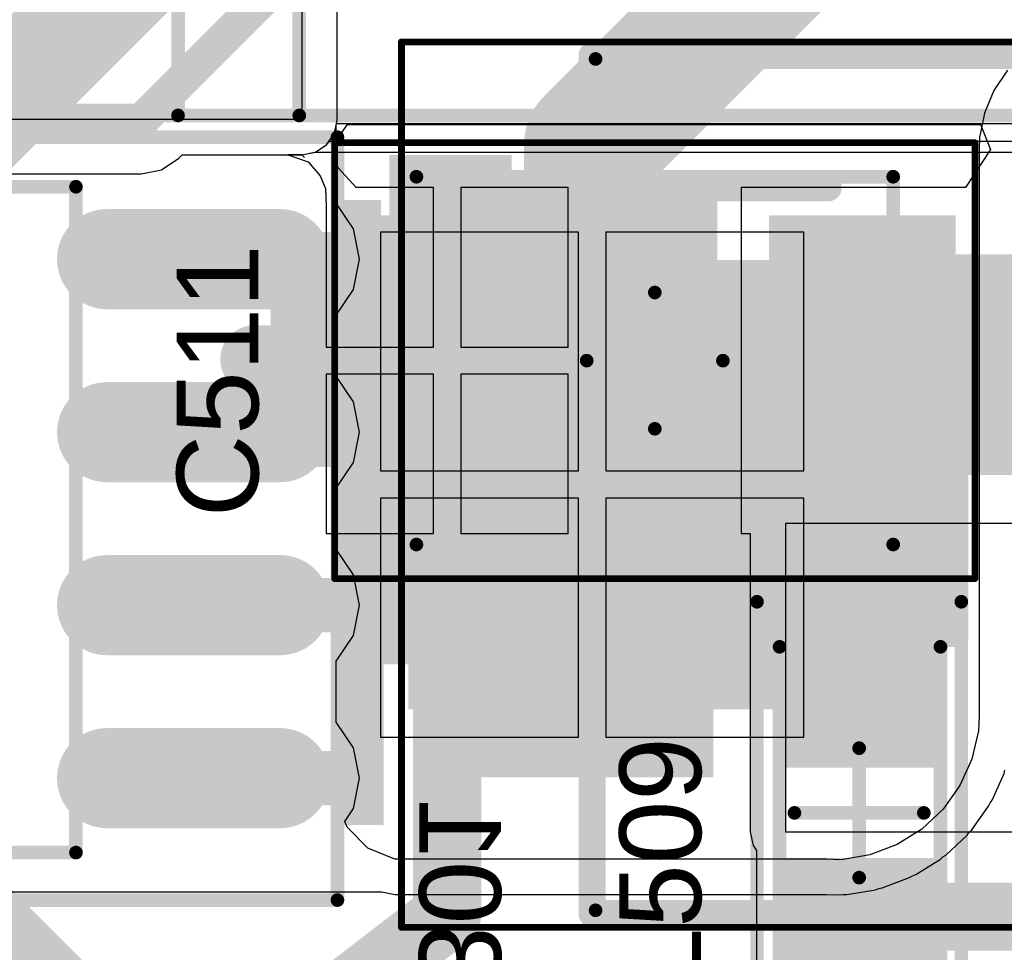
# Model space of a CAD drawing. Header units: inches. Extents: x -6 to 11.2, y -2.2 to 8.3.
# Tile 110 of 256: x 1.205 to 1.49, y 2.1 to 2.37. Entities that reach past the tile are written whole.
import ezdxf

# ---------------------------------------------------------------- set-up
doc = ezdxf.new("R2010")
doc.units = ezdxf.units.IN
doc.header["$MEASUREMENT"] = 0
for name, color, linetype in [('Board Layer Stack Bottom Overlay', 54, 'Continuous'), ('Board Layer Stack Bottom Solder', 6, 'Continuous'), ('Bottom Comp Body -Top13)-Comp Body -Bot14)', 56, 'Continuous'), ('Bottom Courtyard -Top15)-Courtyard -Bot16)', 56, 'Continuous'), ('Bottom Paste', 16, 'Continuous'), ('Dimension', 6, 'Continuous'), ('Keep-Out Layer', 6, 'Continuous'), ('Layer  6- Inner', 156, 'Continuous'), ('Layer 1- Top', 1, 'Continuous'), ('Layer 3- Inner', 16, 'Continuous'), ('Layer 4- Inner', 76, 'Continuous'), ('Layer 5- Inner', 90, 'Continuous'), ('Layer 8- Bottom', 5, 'Continuous'), ('Top Comp Body -Top13)-Comp Body -Bot14)', 56, 'Continuous'), ('Top Courtyard -Top15)-Courtyard -Bot16)', 56, 'Continuous'), ('Top Overlay', 2, 'Continuous'), ('Top Paste', 8, 'Continuous'), ('Top Solder', 216, 'Continuous')]:
    doc.layers.add(name, color=color, linetype=linetype)
doc.styles.add('Arial', font='txt', dxfattribs={"height": 0.2})

# ---------------------------------------------------------------- blocks, each defined once
blk = doc.blocks.new('1843622_B_44')
at = {"layer": 'Bottom Courtyard -Top15)-Courtyard -Bot16)'}
for points in [[(0.54921, 0.15748, 0.00394, 0.00394, 0), (-0.13583, 0.15748, 0.00394, 0.00394, 0)], [(0.54921, 0.15748, 0.00394, 0.00394, 0), (0.54921, -0.20669, 0.00394, 0.00394, 0)]]:
    blk.add_lwpolyline(points, format="xyseb", dxfattribs=at)
blk.add_lwpolyline([(0.54823, 0.15748, 0.00197, 0.00197, 1), (0.5502, 0.15748, 0.00197, 0.00197, 1)], format="xyseb", close=True, dxfattribs=at)
blk.add_lwpolyline([(0.54823, 0.15748, 0.00197, 0.00197, 1), (0.5502, 0.15748, 0.00197, 0.00197, 1)], format="xyseb", close=True, dxfattribs=at)
blk = doc.blocks.new('SOIC_8_B_85')
at = {"layer": 'Board Layer Stack Bottom Solder'}
h = blk.add_hatch(color=6, dxfattribs=at)
edge = h.paths.add_edge_path()
edge.add_arc((0.085, 0.075), 0.01447, 90, 270)
edge.add_line((0.085, 0.06053), (0.135, 0.06053))
edge.add_arc((0.135, 0.075), 0.01447, 270, 450)
edge.add_line((0.135, 0.08947), (0.085, 0.08947))
h = blk.add_hatch(color=6, dxfattribs=at)
edge = h.paths.add_edge_path()
edge.add_arc((0.085, 0.025), 0.01447, 90, 270)
edge.add_line((0.085, 0.01053), (0.135, 0.01053))
edge.add_arc((0.135, 0.025), 0.01447, 270, 450)
edge.add_line((0.135, 0.03947), (0.085, 0.03947))
h = blk.add_hatch(color=6, dxfattribs=at)
edge = h.paths.add_edge_path()
edge.add_arc((0.085, -0.025), 0.01447, 90, 270)
edge.add_line((0.085, -0.03947), (0.135, -0.03947))
edge.add_arc((0.135, -0.025), 0.01447, 270, 450)
edge.add_line((0.135, -0.01053), (0.085, -0.01053))
h = blk.add_hatch(color=6, dxfattribs=at)
edge = h.paths.add_edge_path()
edge.add_arc((0.085, -0.075), 0.01447, 90, 270)
edge.add_line((0.085, -0.08947), (0.135, -0.08947))
edge.add_arc((0.135, -0.075), 0.01447, 270, 450)
edge.add_line((0.135, -0.06053), (0.085, -0.06053))
at = {"layer": 'Bottom Paste'}
h = blk.add_hatch(color=16, dxfattribs=at)
edge = h.paths.add_edge_path()
edge.add_arc((0.085, 0.075), 0.0125, 90, 270)
edge.add_line((0.085, 0.0625), (0.135, 0.0625))
edge.add_arc((0.135, 0.075), 0.0125, 270, 450)
edge.add_line((0.135, 0.0875), (0.085, 0.0875))
h = blk.add_hatch(color=16, dxfattribs=at)
edge = h.paths.add_edge_path()
edge.add_arc((0.085, 0.025), 0.0125, 90, 270)
edge.add_line((0.085, 0.0125), (0.135, 0.0125))
edge.add_arc((0.135, 0.025), 0.0125, 270, 450)
edge.add_line((0.135, 0.0375), (0.085, 0.0375))
h = blk.add_hatch(color=16, dxfattribs=at)
edge = h.paths.add_edge_path()
edge.add_arc((0.085, -0.025), 0.0125, 90, 270)
edge.add_line((0.085, -0.0375), (0.135, -0.0375))
edge.add_arc((0.135, -0.025), 0.0125, 270, 450)
edge.add_line((0.135, -0.0125), (0.085, -0.0125))
h = blk.add_hatch(color=16, dxfattribs=at)
edge = h.paths.add_edge_path()
edge.add_arc((0.085, -0.075), 0.0125, 90, 270)
edge.add_line((0.085, -0.0875), (0.135, -0.0875))
edge.add_arc((0.135, -0.075), 0.0125, 270, 450)
edge.add_line((0.135, -0.0625), (0.085, -0.0625))
at = {"layer": 'Layer 8- Bottom'}
h = blk.add_hatch(color=7, dxfattribs=at)
edge = h.paths.add_edge_path()
edge.add_arc((0.085, 0.075), 0.0125, 90, 270)
edge.add_line((0.085, 0.0625), (0.135, 0.0625))
edge.add_arc((0.135, 0.075), 0.0125, 270, 450)
edge.add_line((0.135, 0.0875), (0.085, 0.0875))
h = blk.add_hatch(color=7, dxfattribs=at)
edge = h.paths.add_edge_path()
edge.add_arc((0.085, 0.025), 0.0125, 90, 270)
edge.add_line((0.085, 0.0125), (0.135, 0.0125))
edge.add_arc((0.135, 0.025), 0.0125, 270, 450)
edge.add_line((0.135, 0.0375), (0.085, 0.0375))
h = blk.add_hatch(color=7, dxfattribs=at)
edge = h.paths.add_edge_path()
edge.add_arc((0.085, -0.025), 0.0125, 90, 270)
edge.add_line((0.085, -0.0375), (0.135, -0.0375))
edge.add_arc((0.135, -0.025), 0.0125, 270, 450)
edge.add_line((0.135, -0.0125), (0.085, -0.0125))
h = blk.add_hatch(color=7, dxfattribs=at)
edge = h.paths.add_edge_path()
edge.add_arc((0.085, -0.075), 0.0125, 90, 270)
edge.add_line((0.085, -0.0875), (0.135, -0.0875))
edge.add_arc((0.135, -0.075), 0.0125, 270, 450)
edge.add_line((0.135, -0.0625), (0.085, -0.0625))
at = {"layer": 'Bottom Courtyard -Top15)-Courtyard -Bot16)'}
for points in [[(-0.15157, 0.11024, 0.00394, 0.00394, 0), (0.15157, 0.11024, 0.00394, 0.00394, 0)], [(0.15157, -0.11024, 0.00394, 0.00394, 0), (0.15157, 0.11024, 0.00394, 0.00394, 0)], [(-0.15157, -0.11024, 0.00394, 0.00394, 0), (0.15157, -0.11024, 0.00394, 0.00394, 0)]]:
    blk.add_lwpolyline(points, format="xyseb", dxfattribs=at)
for points in [[(0.15059, 0.11024, 0.00197, 0.00197, 1), (0.15256, 0.11024, 0.00197, 0.00197, 1)], [(0.15059, 0.11024, 0.00197, 0.00197, 1), (0.15256, 0.11024, 0.00197, 0.00197, 1)], [(0.15059, -0.11024, 0.00197, 0.00197, 1), (0.15256, -0.11024, 0.00197, 0.00197, 1)], [(0.15059, -0.11024, 0.00197, 0.00197, 1), (0.15256, -0.11024, 0.00197, 0.00197, 1)]]:
    blk.add_lwpolyline(points, format="xyseb", close=True, dxfattribs=at)
at = {"layer": 'Dimension'}
for points in [[(-0.077, 0.09593, 0.00394, 0.00394, 0), (0.076, 0.09593, 0.00394, 0.00394, 0)], [(0.076, -0.0965, 0.00394, 0.00394, 0), (0.076, 0.09593, 0.00394, 0.00394, 0)], [(-0.077, -0.0965, 0.00394, 0.00394, 0), (0.076, -0.0965, 0.00394, 0.00394, 0)]]:
    blk.add_lwpolyline(points, format="xyseb", dxfattribs=at)
for points in [[(0.07502, 0.09593, 0.00197, 0.00197, 1), (0.07698, 0.09593, 0.00197, 0.00197, 1)], [(0.07502, 0.09593, 0.00197, 0.00197, 1), (0.07698, 0.09593, 0.00197, 0.00197, 1)], [(0.07502, -0.0965, 0.00197, 0.00197, 1), (0.07698, -0.0965, 0.00197, 0.00197, 1)], [(0.07502, -0.0965, 0.00197, 0.00197, 1), (0.07698, -0.0965, 0.00197, 0.00197, 1)]]:
    blk.add_lwpolyline(points, format="xyseb", close=True, dxfattribs=at)
blk = doc.blocks.new('SMB_SMC_COMBO_B_112')
at = {"layer": 'Board Layer Stack Bottom Solder'}
blk.add_hatch(color=6, dxfattribs=at).paths.add_polyline_path([(0.19488, 0.06496), (0.19488, -0.06496), (0.08858, -0.06496), (0.08858, 0.06496)])
h = blk.add_hatch(color=6, dxfattribs=at)
edge = h.paths.add_edge_path()
edge.add_arc((0.035, 0.045), 0.00197, 90, 180)
edge.add_line((0.03303, 0.045), (0.03303, -0.045))
edge.add_arc((0.035, -0.045), 0.00197, 180, 270)
edge.add_line((0.035, -0.04697), (0.095, -0.04697))
edge.add_arc((0.095, -0.045), 0.00197, 270, 360)
edge.add_line((0.09697, -0.045), (0.09697, 0.045))
edge.add_arc((0.095, 0.045), 0.00197, 0, 90)
edge.add_line((0.095, 0.04697), (0.035, 0.04697))
at = {"layer": 'Bottom Paste'}
blk.add_hatch(color=16, dxfattribs=at).paths.add_polyline_path([(0.19291, 0.06299), (0.19291, -0.06299), (0.09055, -0.06299), (0.09055, 0.06299)])
at = {"layer": 'Layer 8- Bottom'}
for points in [[(0.19291, 0.06299), (0.19291, -0.06299), (0.09055, -0.06299), (0.09055, 0.06299)], [(0.035, -0.045), (0.095, -0.045), (0.095, 0.045), (0.035, 0.045)]]:
    blk.add_hatch(color=7, dxfattribs=at).paths.add_polyline_path(points)
at = {"layer": 'Board Layer Stack Bottom Overlay'}
for points in [[(0.14173, 0.12402, 0.00787, 0.00787, 0), (-0.14173, 0.12402, 0.00787, 0.00787, 0)], [(0.14173, 0.12402, 0.00787, 0.00787, 0), (0.14173, 0.07874, 0.00787, 0.00787, 0)], [(0.14173, -0.07874, 0.00787, 0.00787, 0), (0.14173, -0.12402, 0.00787, 0.00787, 0)], [(0.14173, -0.12402, 0.00787, 0.00787, 0), (-0.14173, -0.12402, 0.00787, 0.00787, 0)]]:
    blk.add_lwpolyline(points, format="xyseb", dxfattribs=at)
for points in [[(0.13976, 0.12402, 0.00394, 0.00394, 1), (0.1437, 0.12402, 0.00394, 0.00394, 1)], [(0.13976, 0.12402, 0.00394, 0.00394, 1), (0.1437, 0.12402, 0.00394, 0.00394, 1)], [(0.13976, 0.07874, 0.00394, 0.00394, 1), (0.1437, 0.07874, 0.00394, 0.00394, 1)], [(0.13976, -0.07874, 0.00394, 0.00394, 1), (0.1437, -0.07874, 0.00394, 0.00394, 1)], [(0.13976, -0.12402, 0.00394, 0.00394, 1), (0.1437, -0.12402, 0.00394, 0.00394, 1)], [(0.13976, -0.12402, 0.00394, 0.00394, 1), (0.1437, -0.12402, 0.00394, 0.00394, 1)]]:
    blk.add_lwpolyline(points, format="xyseb", close=True, dxfattribs=at)
at = {"layer": 'Bottom Comp Body -Top13)-Comp Body -Bot14)'}
for points in [[(0.14075, 0.12303, 0.00394, 0.00394, 0), (-0.14075, 0.12303, 0.00394, 0.00394, 0)], [(0.14075, 0.12303, 0.00394, 0.00394, 0), (0.14075, -0.12303, 0.00394, 0.00394, 0)], [(0.14075, -0.12303, 0.00394, 0.00394, 0), (-0.14075, -0.12303, 0.00394, 0.00394, 0)]]:
    blk.add_lwpolyline(points, format="xyseb", dxfattribs=at)
for points in [[(0.13976, 0.12303, 0.00197, 0.00197, 1), (0.14173, 0.12303, 0.00197, 0.00197, 1)], [(0.13976, 0.12303, 0.00197, 0.00197, 1), (0.14173, 0.12303, 0.00197, 0.00197, 1)], [(0.13976, -0.12303, 0.00197, 0.00197, 1), (0.14173, -0.12303, 0.00197, 0.00197, 1)], [(0.13976, -0.12303, 0.00197, 0.00197, 1), (0.14173, -0.12303, 0.00197, 0.00197, 1)]]:
    blk.add_lwpolyline(points, format="xyseb", close=True, dxfattribs=at)
at = {"layer": 'Bottom Courtyard -Top15)-Courtyard -Bot16)'}
for points in [[(0.19685, 0.12795, 0.00197, 0.00197, 0), (-0.19685, 0.12795, 0.00197, 0.00197, 0)], [(0.19685, 0.12795, 0.00197, 0.00197, 0), (0.19685, -0.12795, 0.00197, 0.00197, 0)], [(0.19685, -0.12795, 0.00197, 0.00197, 0), (-0.19685, -0.12795, 0.00197, 0.00197, 0)]]:
    blk.add_lwpolyline(points, format="xyseb", dxfattribs=at)
for points in [[(0.19636, 0.12795, 0.000984, 0.000984, 1), (0.19734, 0.12795, 0.000984, 0.000984, 1)], [(0.19636, 0.12795, 0.000984, 0.000984, 1), (0.19734, 0.12795, 0.000984, 0.000984, 1)], [(0.19636, -0.12795, 0.000984, 0.000984, 1), (0.19734, -0.12795, 0.000984, 0.000984, 1)], [(0.19636, -0.12795, 0.000984, 0.000984, 1), (0.19734, -0.12795, 0.000984, 0.000984, 1)]]:
    blk.add_lwpolyline(points, format="xyseb", close=True, dxfattribs=at)
blk = doc.blocks.new('L15006_M_____130')
at = {"layer": 'Layer 1- Top'}
for points in [[(-0.035, 0.04), (-0.035, -0.04), (-0.085, -0.04), (-0.085, 0.04)], [(0.085, 0.04), (0.085, -0.04), (0.035, -0.04), (0.035, 0.04)]]:
    blk.add_hatch(color=7, dxfattribs=at).paths.add_polyline_path(points)
at = {"layer": 'Top Paste'}
for points in [[(-0.035, 0.04), (-0.035, -0.04), (-0.085, -0.04), (-0.085, 0.04)], [(0.085, 0.04), (0.085, -0.04), (0.035, -0.04), (0.035, 0.04)]]:
    blk.add_hatch(color=8, dxfattribs=at).paths.add_polyline_path(points)
at = {"layer": 'Top Solder'}
for points in [[(-0.03303, 0.04197), (-0.03303, -0.04197), (-0.08697, -0.04197), (-0.08697, 0.04197)], [(0.08697, 0.04197), (0.08697, -0.04197), (0.03303, -0.04197), (0.03303, 0.04197)]]:
    blk.add_hatch(color=216, dxfattribs=at).paths.add_polyline_path(points)
at = {"layer": 'Top Comp Body -Top13)-Comp Body -Bot14)'}
for points in [[(-0.0689, 0.05315, 0.00394, 0.00394, 0), (0.0689, 0.05315, 0.00394, 0.00394, 0)], [(-0.0689, -0.05315, 0.00394, 0.00394, 0), (-0.0689, 0.05315, 0.00394, 0.00394, 0)], [(0.0689, -0.05315, 0.00394, 0.00394, 0), (0.0689, 0.05315, 0.00394, 0.00394, 0)], [(-0.0689, -0.05315, 0.00394, 0.00394, 0), (0.0689, -0.05315, 0.00394, 0.00394, 0)]]:
    blk.add_lwpolyline(points, format="xyseb", dxfattribs=at)
for points in [[(-0.06988, 0.05315, 0.00197, 0.00197, 1), (-0.06791, 0.05315, 0.00197, 0.00197, 1)], [(-0.06988, 0.05315, 0.00197, 0.00197, 1), (-0.06791, 0.05315, 0.00197, 0.00197, 1)], [(0.06791, 0.05315, 0.00197, 0.00197, 1), (0.06988, 0.05315, 0.00197, 0.00197, 1)], [(0.06791, 0.05315, 0.00197, 0.00197, 1), (0.06988, 0.05315, 0.00197, 0.00197, 1)], [(-0.06988, -0.05315, 0.00197, 0.00197, 1), (-0.06791, -0.05315, 0.00197, 0.00197, 1)], [(-0.06988, -0.05315, 0.00197, 0.00197, 1), (-0.06791, -0.05315, 0.00197, 0.00197, 1)], [(0.06791, -0.05315, 0.00197, 0.00197, 1), (0.06988, -0.05315, 0.00197, 0.00197, 1)], [(0.06791, -0.05315, 0.00197, 0.00197, 1), (0.06988, -0.05315, 0.00197, 0.00197, 1)]]:
    blk.add_lwpolyline(points, format="xyseb", close=True, dxfattribs=at)
at = {"layer": 'Top Courtyard -Top15)-Courtyard -Bot16)'}
for points in [[(-0.09252, 0.06299, 0.00197, 0.00197, 0), (0.09252, 0.06299, 0.00197, 0.00197, 0)], [(-0.09252, -0.06299, 0.00197, 0.00197, 0), (-0.09252, 0.06299, 0.00197, 0.00197, 0)], [(0.09252, -0.06299, 0.00197, 0.00197, 0), (0.09252, 0.06299, 0.00197, 0.00197, 0)], [(0, -0.01969, 0.00394, 0.00394, 0), (0, 0.01969, 0.00394, 0.00394, 0)], [(-0.01969, 0, 0.00394, 0.00394, 0), (0.01969, 0, 0.00394, 0.00394, 0)], [(-0.09252, -0.06299, 0.00197, 0.00197, 0), (0.09252, -0.06299, 0.00197, 0.00197, 0)]]:
    blk.add_lwpolyline(points, format="xyseb", dxfattribs=at)
for points in [[(-0.09301, 0.06299, 0.000984, 0.000984, 1), (-0.09203, 0.06299, 0.000984, 0.000984, 1)], [(-0.09301, 0.06299, 0.000984, 0.000984, 1), (-0.09203, 0.06299, 0.000984, 0.000984, 1)], [(0.09203, 0.06299, 0.000984, 0.000984, 1), (0.09301, 0.06299, 0.000984, 0.000984, 1)], [(0.09203, 0.06299, 0.000984, 0.000984, 1), (0.09301, 0.06299, 0.000984, 0.000984, 1)], [(-0.00098, 0.01969, 0.00197, 0.00197, 1), (0.00098, 0.01969, 0.00197, 0.00197, 1)], [(-0.02067, 0, 0.00197, 0.00197, 1), (-0.0187, 0, 0.00197, 0.00197, 1)], [(0.0187, 0, 0.00197, 0.00197, 1), (0.02067, 0, 0.00197, 0.00197, 1)], [(-0.00098, -0.01969, 0.00197, 0.00197, 1), (0.00098, -0.01969, 0.00197, 0.00197, 1)], [(-0.09301, -0.06299, 0.000984, 0.000984, 1), (-0.09203, -0.06299, 0.000984, 0.000984, 1)], [(-0.09301, -0.06299, 0.000984, 0.000984, 1), (-0.09203, -0.06299, 0.000984, 0.000984, 1)], [(0.09203, -0.06299, 0.000984, 0.000984, 1), (0.09301, -0.06299, 0.000984, 0.000984, 1)], [(0.09203, -0.06299, 0.000984, 0.000984, 1), (0.09301, -0.06299, 0.000984, 0.000984, 1)]]:
    blk.add_lwpolyline(points, format="xyseb", close=True, dxfattribs=at)
at = {"layer": 'Top Overlay'}
for points in [[(-0.05, 0.05, 0.008, 0.008, 0), (0.05, 0.05, 0.008, 0.008, 0)], [(-0.05, -0.05, 0.008, 0.008, 0), (0.05, -0.05, 0.008, 0.008, 0)]]:
    blk.add_lwpolyline(points, format="xyseb", dxfattribs=at)
for points in [[(-0.052, 0.05, 0.004, 0.004, 1), (-0.048, 0.05, 0.004, 0.004, 1)], [(0.048, 0.05, 0.004, 0.004, 1), (0.052, 0.05, 0.004, 0.004, 1)], [(-0.052, -0.05, 0.004, 0.004, 1), (-0.048, -0.05, 0.004, 0.004, 1)], [(0.048, -0.05, 0.004, 0.004, 1), (0.052, -0.05, 0.004, 0.004, 1)]]:
    blk.add_lwpolyline(points, format="xyseb", close=True, dxfattribs=at)
blk = doc.blocks.new('1843648_B_186')
at = {"layer": 'Bottom Courtyard -Top15)-Courtyard -Bot16)'}
for points in [[(-0.13583, 0.15748, 0.00394, 0.00394, 0), (-0.13583, -0.20669, 0.00394, 0.00394, 0)], [(0.8248, 0.15748, 0.00394, 0.00394, 0), (-0.13583, 0.15748, 0.00394, 0.00394, 0)]]:
    blk.add_lwpolyline(points, format="xyseb", dxfattribs=at)
blk.add_lwpolyline([(-0.13681, 0.15748, 0.00197, 0.00197, 1), (-0.13484, 0.15748, 0.00197, 0.00197, 1)], format="xyseb", close=True, dxfattribs=at)
blk.add_lwpolyline([(-0.13681, 0.15748, 0.00197, 0.00197, 1), (-0.13484, 0.15748, 0.00197, 0.00197, 1)], format="xyseb", close=True, dxfattribs=at)
blk = doc.blocks.new('IND_0603_316')
at = {"layer": 'Layer 1- Top'}
for points in [[(-0.04496, -0.01969), (-0.04496, 0.01969), (-0.01504, 0.01969), (-0.01504, -0.01969)], [(0.01504, -0.01969), (0.01504, 0.01969), (0.04496, 0.01969), (0.04496, -0.01969)]]:
    blk.add_hatch(color=7, dxfattribs=at).paths.add_polyline_path(points)
at = {"layer": 'Top Paste'}
for points in [[(-0.04496, -0.01969), (-0.04496, 0.01969), (-0.01504, 0.01969), (-0.01504, -0.01969)], [(0.01504, -0.01969), (0.01504, 0.01969), (0.04496, 0.01969), (0.04496, -0.01969)]]:
    blk.add_hatch(color=8, dxfattribs=at).paths.add_polyline_path(points)
at = {"layer": 'Top Solder'}
for points in [[(-0.04693, -0.02165), (-0.04693, 0.02165), (-0.01307, 0.02165), (-0.01307, -0.02165)], [(0.01307, -0.02165), (0.01307, 0.02165), (0.04693, 0.02165), (0.04693, -0.02165)]]:
    blk.add_hatch(color=216, dxfattribs=at).paths.add_polyline_path(points)
at = {"layer": 'Top Courtyard -Top15)-Courtyard -Bot16)'}
for points in [[(-0.06102, 0.02953, 0.00394, 0.00394, 0), (0.06102, 0.02953, 0.00394, 0.00394, 0)], [(-0.06102, 0.02953, 0.00394, 0.00394, 0), (-0.06102, -0.02953, 0.00394, 0.00394, 0)], [(0.06102, 0.02953, 0.00394, 0.00394, 0), (0.06102, -0.02953, 0.00394, 0.00394, 0)], [(0, 0.0187, 0.00394, 0.00394, 0), (0, -0.0187, 0.00394, 0.00394, 0)], [(-0.0187, 0, 0.00394, 0.00394, 0), (0.0187, 0, 0.00394, 0.00394, 0)], [(-0.06102, -0.02953, 0.00394, 0.00394, 0), (0.06102, -0.02953, 0.00394, 0.00394, 0)]]:
    blk.add_lwpolyline(points, format="xyseb", dxfattribs=at)
for points in [[(-0.06201, 0.02953, 0.00197, 0.00197, 1), (-0.06004, 0.02953, 0.00197, 0.00197, 1)], [(-0.06201, 0.02953, 0.00197, 0.00197, 1), (-0.06004, 0.02953, 0.00197, 0.00197, 1)], [(0.06004, 0.02953, 0.00197, 0.00197, 1), (0.06201, 0.02953, 0.00197, 0.00197, 1)], [(0.06004, 0.02953, 0.00197, 0.00197, 1), (0.06201, 0.02953, 0.00197, 0.00197, 1)], [(-0.00098, 0.0187, 0.00197, 0.00197, 1), (0.00098, 0.0187, 0.00197, 0.00197, 1)], [(-0.01968, 0, 0.00197, 0.00197, 1), (-0.01772, 0, 0.00197, 0.00197, 1)], [(0.01772, 0, 0.00197, 0.00197, 1), (0.01969, 0, 0.00197, 0.00197, 1)], [(-0.00098, -0.0187, 0.00197, 0.00197, 1), (0.00098, -0.0187, 0.00197, 0.00197, 1)], [(-0.06201, -0.02953, 0.00197, 0.00197, 1), (-0.06004, -0.02953, 0.00197, 0.00197, 1)], [(-0.06201, -0.02953, 0.00197, 0.00197, 1), (-0.06004, -0.02953, 0.00197, 0.00197, 1)], [(0.06004, -0.02953, 0.00197, 0.00197, 1), (0.06201, -0.02953, 0.00197, 0.00197, 1)], [(0.06004, -0.02953, 0.00197, 0.00197, 1), (0.06201, -0.02953, 0.00197, 0.00197, 1)]]:
    blk.add_lwpolyline(points, format="xyseb", close=True, dxfattribs=at)
at = {"layer": 'Top Overlay'}
for points in [[(-0.049, 0.023, 0.00394, 0.00394, 0), (-0.049, -0.0235, 0.00394, 0.00394, 0)], [(-0.049, 0.023, 0.00394, 0.00394, 0), (0.048, 0.023, 0.00394, 0.00394, 0)], [(0.048, 0.023, 0.00394, 0.00394, 0), (0.048, -0.0235, 0.00394, 0.00394, 0)], [(-0.049, -0.0235, 0.00394, 0.00394, 0), (0.048, -0.0235, 0.00394, 0.00394, 0)]]:
    blk.add_lwpolyline(points, format="xyseb", dxfattribs=at)
for points in [[(-0.04998, 0.023, 0.00197, 0.00197, 1), (-0.04802, 0.023, 0.00197, 0.00197, 1)], [(-0.04998, 0.023, 0.00197, 0.00197, 1), (-0.04802, 0.023, 0.00197, 0.00197, 1)], [(0.04702, 0.023, 0.00197, 0.00197, 1), (0.04898, 0.023, 0.00197, 0.00197, 1)], [(0.04702, 0.023, 0.00197, 0.00197, 1), (0.04898, 0.023, 0.00197, 0.00197, 1)], [(-0.04998, -0.0235, 0.00197, 0.00197, 1), (-0.04802, -0.0235, 0.00197, 0.00197, 1)], [(-0.04998, -0.0235, 0.00197, 0.00197, 1), (-0.04802, -0.0235, 0.00197, 0.00197, 1)], [(0.04702, -0.0235, 0.00197, 0.00197, 1), (0.04898, -0.0235, 0.00197, 0.00197, 1)], [(0.04702, -0.0235, 0.00197, 0.00197, 1), (0.04898, -0.0235, 0.00197, 0.00197, 1)]]:
    blk.add_lwpolyline(points, format="xyseb", close=True, dxfattribs=at)

msp = doc.modelspace()

# ---------------------------------------------------------------- hatches: boundary and pattern name
at = {"layer": 'Layer 1- Top'}
for points in [[(1.31181, 2.30079), (1.34724, 2.30079), (1.34724, 2.33071), (1.31181, 2.33071)], [(1.27756, 2.24055), (1.31496, 2.24055), (1.31496, 2.30039), (1.27756, 2.30039)], [(1.34449, 2.24055), (1.36693, 2.24055), (1.36693, 2.3), (1.34449, 2.3)], [(1.46968, 2.23819), (1.52598, 2.23819), (1.52598, 2.30197), (1.46968, 2.30197)], [(1.31142, 2.20157), (1.34685, 2.20157), (1.34685, 2.23465), (1.31142, 2.23465)]]:
    msp.add_hatch(color=7, dxfattribs=at).paths.add_polyline_path(points)
at = {"layer": 'Layer 8- Bottom'}
for points in [[(1.33504, 2.27874), (1.40669, 2.27874), (1.40669, 2.32441), (1.33504, 2.32441)], [(1.29528, 2.28307), (1.30945, 2.28307), (1.30945, 2.31772), (1.29528, 2.31772)], [(1.29488, 2.18346), (1.33346, 2.18346), (1.33346, 2.28425), (1.29488, 2.28425)], [(1.40472, 2.18307), (1.46299, 2.18307), (1.46299, 2.28465), (1.40472, 2.28465)], [(1.33346, 2.15079), (1.40551, 2.15079), (1.40551, 2.1874), (1.33346, 2.1874)], [(1.29488, 2.13701), (1.31024, 2.13701), (1.31024, 2.18386), (1.29488, 2.18386)]]:
    msp.add_hatch(color=7, dxfattribs=at).paths.add_polyline_path(points)

# ---------------------------------------------------------------- linework, layer by layer
at = {"layer": 'Keep-Out Layer'}
for p, q in [((1.28661, 2.74814), (1.28661, 2.34094)), ((1.28661, 2.34094), (0.83819, 2.34094))]:
    msp.add_line(p, q, dxfattribs=at)
for points in [[(1.24016, 2.34055, 0.01, 0.01, 0), (1.2878, 2.38819, 0.01, 0.01, 0)], [(0.82598, 2.34055, 0.01, 0.01, 0), (1.24016, 2.34055, 0.01, 0.01, 0)]]:
    msp.add_lwpolyline(points, format="xyseb", dxfattribs=at)
msp.add_lwpolyline([(1.23766, 2.34055, 0.005, 0.005, 1), (1.24266, 2.34055, 0.005, 0.005, 1)], format="xyseb", close=True, dxfattribs=at)
msp.add_lwpolyline([(1.23766, 2.34055, 0.005, 0.005, 1), (1.24266, 2.34055, 0.005, 0.005, 1)], format="xyseb", close=True, dxfattribs=at)
at = {"layer": 'Layer  6- Inner'}
for p, q in [((1.29052, 2.33153), (1.29382, 2.33374)), ((1.29382, 2.33374), (1.29443, 2.33465)), ((1.29443, 2.33465), (1.89961, 2.33465)), ((1.25097, 2.32974), (1.25198, 2.33075)), ((1.25198, 2.33075), (1.28661, 2.33075)), ((1.28661, 2.33075), (1.29052, 2.33153)), ((1.24601, 2.32642), (1.25097, 2.32974)), ((1.18017, 2.32526), (1.24016, 2.32526)), ((1.24016, 2.32526), (1.24601, 2.32642))]:
    msp.add_line(p, q, dxfattribs=at)
at = {"layer": 'Layer 1- Top'}
for p, q in [((1.29693, 2.33555), (1.29978, 2.33949)), ((1.29978, 2.33949), (1.48269, 2.33949)), ((1.48269, 2.33949), (1.48558, 2.33225)), ((1.29532, 2.33249), (1.29693, 2.33555)), ((1.25097, 2.32974), (1.25198, 2.33075)), ((1.25198, 2.33075), (1.28047, 2.33075)), ((1.28047, 2.33075), (1.28661, 2.33075)), ((1.28661, 2.33075), (1.2825, 2.33075)), ((1.2825, 2.33075), (1.28838, 2.32877)), ((1.28661, 2.33075), (1.28735, 2.32996)), ((1.28735, 2.32996), (1.28661, 2.33075)), ((1.29702, 2.32698), (1.29532, 2.33249)), ((1.48558, 2.33225), (1.47841, 2.32126)), ((1.24601, 2.32642), (1.25097, 2.32974)), ((1.28838, 2.32877), (1.29187, 2.32471)), ((1.19502, 2.32526), (1.24016, 2.32526)), ((1.24016, 2.32526), (1.24601, 2.32642)), ((1.3023, 2.32126), (1.29702, 2.32698)), ((1.29187, 2.32471), (1.29336, 2.32099)), ((1.29336, 2.32099), (1.29358, 2.31595)), ((1.3045, 2.32126), (1.3023, 2.32126)), ((1.30506, 2.32126), (1.3045, 2.32126)), ((1.3045, 2.32126), (1.3045, 2.32126)), ((1.32465, 2.32126), (1.30506, 2.32126)), ((1.32465, 2.2752), (1.32465, 2.32126)), ((1.36358, 2.32126), (1.33252, 2.32126)), ((1.33252, 2.32126), (1.33252, 2.2752)), ((1.36358, 2.2752), (1.36358, 2.32126)), ((1.47841, 2.32126), (1.41358, 2.32126)), ((1.41358, 2.32126), (1.41358, 2.22126)), ((1.29358, 2.31595), (1.29358, 2.31042)), ((1.29358, 2.31042), (1.29358, 2.31042)), ((1.29358, 2.31042), (1.29358, 2.30997)), ((1.29358, 2.30997), (1.29358, 2.2752)), ((1.29358, 2.2752), (1.32465, 2.2752)), ((1.33252, 2.2752), (1.36358, 2.2752)), ((1.32465, 2.26732), (1.29358, 2.26732)), ((1.29358, 2.26732), (1.29358, 2.22126)), ((1.32465, 2.22126), (1.32465, 2.26732)), ((1.36358, 2.26732), (1.33252, 2.26732)), ((1.33252, 2.26732), (1.33252, 2.22126)), ((1.36358, 2.22126), (1.36358, 2.26732)), ((1.57835, 2.22421), (1.42638, 2.22421)), ((1.42638, 2.22421), (1.42638, 2.13504)), ((1.29358, 2.22126), (1.32465, 2.22126)), ((1.33252, 2.22126), (1.36358, 2.22126)), ((1.41358, 2.22126), (1.41618, 2.22126)), ((1.41618, 2.22126), (1.41618, 2.13504)), ((1.41618, 2.13504), (1.41696, 2.13114)), ((1.42638, 2.13504), (1.57835, 2.13504)), ((1.41696, 2.13114), (1.41795, 2.12965)), ((1.41795, 2.12965), (1.41795, 2.08559))]:
    msp.add_line(p, q, dxfattribs=at)
for points in [[(1.37244, 2.27165, 0.01969, 0.01969, 0), (1.37244, 2.27244, 0.01969, 0.01969, 0)], [(1.44898, 2.27087, 0.02362, 0.02362, 0), (1.53858, 2.27087, 0.02362, 0.02362, 0)], [(1.27283, 2.27165, 0.01969, 0.01969, 0), (1.37244, 2.27165, 0.01969, 0.01969, 0)], [(1.32858, 2.11102, 0.01969, 0.01969, 0), (1.32858, 2.27126, 0.01969, 0.01969, 0)], [(1.44811, 2.17102, 0.02362, 0.02362, 0), (1.44811, 2.26984, 0.02362, 0.02362, 0)], [(1.44764, 2.17055, 0.02362, 0.02362, 0), (1.44811, 2.17102, 0.02362, 0.02362, 0)], [(1.29173, 2.08268, 0.01969, 0.01969, 0), (1.32858, 2.11102, 0.01969, 0.01969, 0)], [(1.44764, 2.11055, 0.01969, 0.01969, 0), (1.54406, 2.11055, 0.01969, 0.01969, 0)]]:
    msp.add_lwpolyline(points, format="xyseb", dxfattribs=at)
for points in [[(1.36752, 2.27244, 0.00984, 0.00984, 1), (1.37736, 2.27244, 0.00984, 0.00984, 1)], [(1.44307, 2.27087, 0.01181, 0.01181, 1), (1.45488, 2.27087, 0.01181, 0.01181, 1)], [(1.26791, 2.27165, 0.00984, 0.00984, 1), (1.27776, 2.27165, 0.00984, 0.00984, 1)], [(1.32366, 2.27126, 0.00984, 0.00984, 1), (1.3335, 2.27126, 0.00984, 0.00984, 1)], [(1.36752, 2.27165, 0.00984, 0.00984, 1), (1.37736, 2.27165, 0.00984, 0.00984, 1)], [(1.36752, 2.27165, 0.00984, 0.00984, 1), (1.37736, 2.27165, 0.00984, 0.00984, 1)], [(1.4422, 2.26984, 0.01181, 0.01181, 1), (1.45402, 2.26984, 0.01181, 0.01181, 1)], [(1.4422, 2.17102, 0.01181, 0.01181, 1), (1.45402, 2.17102, 0.01181, 0.01181, 1)], [(1.4422, 2.17102, 0.01181, 0.01181, 1), (1.45402, 2.17102, 0.01181, 0.01181, 1)], [(1.44173, 2.17055, 0.01181, 0.01181, 1), (1.45354, 2.17055, 0.01181, 0.01181, 1)], [(1.32366, 2.11102, 0.00984, 0.00984, 1), (1.3335, 2.11102, 0.00984, 0.00984, 1)], [(1.32366, 2.11102, 0.00984, 0.00984, 1), (1.3335, 2.11102, 0.00984, 0.00984, 1)], [(1.44272, 2.11055, 0.00984, 0.00984, 1), (1.45256, 2.11055, 0.00984, 0.00984, 1)]]:
    msp.add_lwpolyline(points, format="xyseb", close=True, dxfattribs=at)
at = {"layer": 'Layer 3- Inner'}
for p, q in [((1.29603, 2.33704), (1.29658, 2.33976)), ((1.29658, 2.33976), (1.89528, 2.33976)), ((1.29382, 2.33374), (1.29603, 2.33704)), ((1.29052, 2.33153), (1.29382, 2.33374)), ((1.25097, 2.32974), (1.25198, 2.33075)), ((1.25198, 2.33075), (1.28661, 2.33075)), ((1.28661, 2.33075), (1.29052, 2.33153)), ((1.24601, 2.32642), (1.25097, 2.32974)), ((0.9103, 2.32526), (1.24016, 2.32526)), ((1.24016, 2.32526), (1.24601, 2.32642))]:
    msp.add_line(p, q, dxfattribs=at)
at = {"layer": 'Layer 4- Inner'}
for p, q in [((1.25097, 2.32974), (1.25198, 2.33075)), ((1.25198, 2.33075), (1.28661, 2.33075)), ((1.28661, 2.33075), (1.29037, 2.3315)), ((1.29037, 2.3315), (1.72169, 2.3315)), ((1.24601, 2.32642), (1.25097, 2.32974)), ((1.02978, 2.32526), (1.24016, 2.32526)), ((1.24016, 2.32526), (1.24601, 2.32642))]:
    msp.add_line(p, q, dxfattribs=at)
at = {"layer": 'Layer 5- Inner'}
for p, q in [((1.25097, 2.32974), (1.25198, 2.33075)), ((1.25198, 2.33075), (1.28661, 2.33075)), ((1.28661, 2.33075), (1.29052, 2.33153)), ((1.29052, 2.33153), (1.29057, 2.33156)), ((1.29057, 2.33156), (1.89932, 2.33156)), ((1.24601, 2.32642), (1.25097, 2.32974)), ((0.83232, 2.32526), (1.24016, 2.32526)), ((1.24016, 2.32526), (1.24601, 2.32642))]:
    msp.add_line(p, q, dxfattribs=at)
at = {"layer": 'Layer 8- Bottom'}
for p, q in [((1.29681, 2.34094), (1.29681, 2.37557)), ((1.4905, 2.35526), (1.48656, 2.34936)), ((1.48656, 2.34936), (1.48384, 2.3428)), ((1.48384, 2.3428), (1.48271, 2.33711)), ((1.29646, 2.33917), (1.29681, 2.34094)), ((1.29646, 2.31684), (1.29646, 2.33917)), ((1.48271, 2.33711), (1.48246, 2.33583)), ((1.48246, 2.33583), (1.48228, 2.33228)), ((1.48228, 2.33228), (1.48228, 2.33228)), ((1.48228, 2.33228), (1.48228, 2.33228)), ((1.48228, 2.33228), (1.48228, 2.1685)), ((1.2965, 2.31681), (1.29646, 2.31684)), ((1.30147, 2.30937), (1.2965, 2.31681)), ((1.30322, 2.30059), (1.30147, 2.30937)), ((1.36654, 2.30843), (1.30929, 2.30843)), ((1.30929, 2.30843), (1.30929, 2.23937)), ((1.36654, 2.23937), (1.36654, 2.30843)), ((1.43165, 2.30843), (1.37441, 2.30843)), ((1.37441, 2.30843), (1.37441, 2.23937)), ((1.43165, 2.23937), (1.43165, 2.30843)), ((1.30147, 2.29181), (1.30322, 2.30059)), ((1.2965, 2.28437), (1.30147, 2.29181)), ((1.29646, 2.28434), (1.2965, 2.28437)), ((1.29646, 2.26684), (1.29646, 2.28434)), ((1.2965, 2.26681), (1.29646, 2.26684)), ((1.30147, 2.25937), (1.2965, 2.26681)), ((1.30322, 2.25059), (1.30147, 2.25937)), ((1.30147, 2.24181), (1.30322, 2.25059)), ((1.2965, 2.23437), (1.30147, 2.24181)), ((1.30929, 2.23937), (1.36654, 2.23937)), ((1.37441, 2.23937), (1.43165, 2.23937)), ((1.29646, 2.23434), (1.2965, 2.23437)), ((1.29646, 2.21684), (1.29646, 2.23434)), ((1.36654, 2.2315), (1.30929, 2.2315)), ((1.30929, 2.2315), (1.30929, 2.16244)), ((1.36654, 2.16244), (1.36654, 2.2315)), ((1.43165, 2.2315), (1.37441, 2.2315)), ((1.37441, 2.2315), (1.37441, 2.16244)), ((1.43165, 2.16244), (1.43165, 2.2315)), ((1.2965, 2.21681), (1.29646, 2.21684)), ((1.30147, 2.20937), (1.2965, 2.21681)), ((1.30322, 2.20059), (1.30147, 2.20937)), ((1.30147, 2.19181), (1.30322, 2.20059)), ((1.2965, 2.18437), (1.30147, 2.19181)), ((1.29646, 2.18434), (1.2965, 2.18437)), ((1.29646, 2.16684), (1.29646, 2.18434)), ((1.48228, 2.1685), (1.48215, 2.1643)), ((1.2965, 2.16681), (1.29646, 2.16684)), ((1.30147, 2.15937), (1.2965, 2.16681)), ((1.48215, 2.1643), (1.48024, 2.1561)), ((1.30929, 2.16244), (1.36654, 2.16244)), ((1.37441, 2.16244), (1.43165, 2.16244)), ((1.30322, 2.15059), (1.30147, 2.15937)), ((1.48024, 2.1561), (1.47677, 2.14843)), ((1.48606, 2.14422), (1.48953, 2.15189)), ((1.48953, 2.15189), (1.48976, 2.15287)), ((1.30147, 2.14181), (1.30322, 2.15059)), ((1.47677, 2.14843), (1.47187, 2.14158)), ((1.48506, 2.14249), (1.48548, 2.14341)), ((1.48548, 2.14341), (1.48606, 2.14422)), ((1.29899, 2.13809), (1.30147, 2.14181)), ((1.47187, 2.14158), (1.46573, 2.13582)), ((1.48016, 2.13564), (1.48506, 2.14249)), ((1.29969, 2.13638), (1.29899, 2.13809)), ((1.30567, 2.1304), (1.29969, 2.13638)), ((1.46573, 2.13582), (1.45858, 2.13137)), ((1.47884, 2.13414), (1.47943, 2.13496)), ((1.47943, 2.13496), (1.48016, 2.13564)), ((1.4727, 2.12838), (1.47884, 2.13414)), ((1.31349, 2.12717), (1.30567, 2.1304)), ((1.45858, 2.13137), (1.4507, 2.1284)), ((1.43819, 2.12717), (1.31349, 2.12717)), ((1.4424, 2.12703), (1.43819, 2.12717)), ((1.4507, 2.1284), (1.4424, 2.12703)), ((1.46397, 2.12272), (1.47112, 2.12717)), ((1.47112, 2.12717), (1.47185, 2.12785)), ((1.47185, 2.12785), (1.4727, 2.12838)), ((1.4543, 2.11886), (1.46218, 2.12183)), ((1.46218, 2.12183), (1.46303, 2.12236)), ((1.46303, 2.12236), (1.46397, 2.12272)), ((1.19449, 2.11772), (1.30973, 2.11772)), ((1.30973, 2.11772), (1.31349, 2.11697)), ((1.44406, 2.11697), (1.45237, 2.11834)), ((1.45237, 2.11834), (1.45331, 2.1187)), ((1.45331, 2.1187), (1.4543, 2.11886)), ((1.31349, 2.11697), (1.43803, 2.11697)), ((1.43803, 2.11697), (1.44207, 2.11684)), ((1.44207, 2.11684), (1.44306, 2.117)), ((1.44306, 2.117), (1.44406, 2.11697))]:
    msp.add_line(p, q, dxfattribs=at)
for points in [[(1.18661, 2.33307, 0.0315, 0.0315, 0), (1.34562, 2.49207, 0.0315, 0.0315, 0)], [(1.37047, 2.33374, 0.03937, 0.03937, 0), (1.42649, 2.38976, 0.03937, 0.03937, 0)], [(1.37047, 2.23543, 0.03937, 0.03937, 0), (1.37047, 2.33374, 0.03937, 0.03937, 0)], [(1.25528, 2.30059, 0.01575, 0.01575, 0), (1.30065, 2.30059, 0.01575, 0.01575, 0)], [(1.25528, 2.25059, 0.01575, 0.01575, 0), (1.31496, 2.25059, 0.01575, 0.01575, 0)], [(1.25528, 2.20059, 0.01575, 0.01575, 0), (1.31496, 2.20059, 0.01575, 0.01575, 0)], [(1.25528, 2.15059, 0.01575, 0.01575, 0), (1.30065, 2.15059, 0.01575, 0.01575, 0)], [(1.18661, 2.1122, 0.0315, 0.0315, 0), (1.21181, 2.08701, 0.0315, 0.0315, 0)]]:
    msp.add_lwpolyline(points, format="xyseb", dxfattribs=at)
for points in [[(1.36063, 2.33374, 0.01969, 0.01969, 1), (1.38031, 2.33374, 0.01969, 0.01969, 1)], [(1.36063, 2.33374, 0.01969, 0.01969, 1), (1.38031, 2.33374, 0.01969, 0.01969, 1)], [(1.25134, 2.30059, 0.00787, 0.00787, 1), (1.25921, 2.30059, 0.00787, 0.00787, 1)], [(1.29671, 2.30059, 0.00787, 0.00787, 1), (1.30459, 2.30059, 0.00787, 0.00787, 1)], [(1.25134, 2.25059, 0.00787, 0.00787, 1), (1.25921, 2.25059, 0.00787, 0.00787, 1)], [(1.31102, 2.25059, 0.00787, 0.00787, 1), (1.3189, 2.25059, 0.00787, 0.00787, 1)], [(1.36063, 2.23543, 0.01969, 0.01969, 1), (1.38031, 2.23543, 0.01969, 0.01969, 1)], [(1.25134, 2.20059, 0.00787, 0.00787, 1), (1.25921, 2.20059, 0.00787, 0.00787, 1)], [(1.31102, 2.20059, 0.00787, 0.00787, 1), (1.3189, 2.20059, 0.00787, 0.00787, 1)], [(1.25134, 2.15059, 0.00787, 0.00787, 1), (1.25921, 2.15059, 0.00787, 0.00787, 1)], [(1.29671, 2.15059, 0.00787, 0.00787, 1), (1.30459, 2.15059, 0.00787, 0.00787, 1)], [(1.20394, 2.08701, 0.01575, 0.01575, 1), (1.21968, 2.08701, 0.01575, 0.01575, 1)]]:
    msp.add_lwpolyline(points, format="xyseb", close=True, dxfattribs=at)

# ---------------------------------------------------------------- block references
for name, p, rotation in [('1843648_B_186', (1.15, 2.49961), 180), ('1843622_B_44', (1.8, 2.49961), 180), ('SMB_SMC_COMBO_B_112', (1.5122, 2.23543), 180), ('IND_0603_316', (1.44764, 2.14055), 90)]:
    msp.add_blockref(name, p, dxfattribs=dict(rotation=rotation))
for name, p in [('SOIC_8_B_85', (1.14528, 2.22559)), ('L15006_M_____130', (1.38858, 2.27126))]:
    msp.add_blockref(name, p)

# ---------------------------------------------------------------- texts
at = {"layer": 'Board Layer Stack Bottom Overlay', "style": 'Arial', "text_generation_flag": 2}
msp.add_text('D301', height=0.023622, rotation=270, dxfattribs=at).set_placement((1.32048, 2.06615))
at = {"layer": 'Top Overlay', "style": 'Arial'}
for s, p in [('C511', (1.27401, 2.226)), ('L509', (1.40196, 2.08899))]:
    msp.add_text(s, height=0.023622, rotation=90, dxfattribs=at).set_placement(p)

doc.saveas('drawing.dxf')
